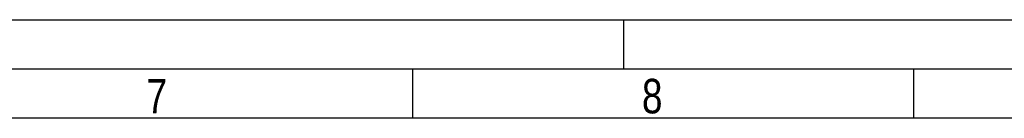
# Model space of a CAD drawing. Header units: millimetres. Extents: x 0 to 594, y 0 to 439.
# Tile 18 of 57: x 341 to 441, y 410 to 420. Entities that reach past the tile are written whole.
import ezdxf

# ---------------------------------------------------------------- set-up
doc = ezdxf.new("R2010")
doc.units = ezdxf.units.MM
doc.header["$LTSCALE"] = 32.67
doc.layers.get('0').update_dxf_attribs({"linetype": 'CONTINUOUS'})
doc.styles.get("Standard").update_dxf_attribs({"font": 'txt', "width": 0.8})

msp = doc.modelspace()

# ---------------------------------------------------------------- linework, layer by layer
at = {"color": 7, "linetype": 'Continuous'}
for p, q in [((0, 420), (594, 420)), ((402, 420), (402, 415)), ((380.6, 415), (380.6, 410)), ((431.4, 415), (431.4, 410)), ((584, 410), (25, 410))]:
    msp.add_line(p, q, dxfattribs=at)
at = {"color": 2, "linetype": 'Continuous'}
msp.add_line((589, 415), (20, 415), dxfattribs=at)

# ---------------------------------------------------------------- texts
at = {"color": 2, "linetype": 'Continuous', "char_height": 3.5, "width": 2.8, "attachment_point": 1, "line_spacing_factor": 0.9}
for s, insert in [('7', (353.617, 414)), ('8', (403.87, 414))]:
    msp.add_mtext(s, dxfattribs=dict(at, insert=insert))

doc.saveas('drawing.dxf')
